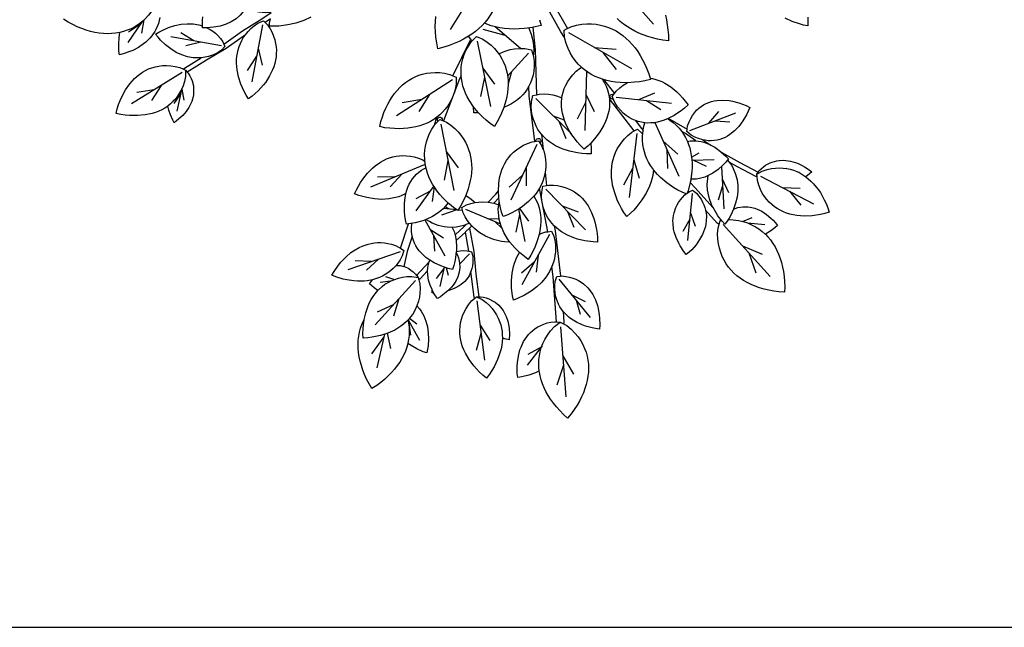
# Model space of a CAD drawing. Header units: millimetres. Extents: x 488786 to 747986, y 25193 to 95000.
# Tile 59 of 127: x 579773 to 581064, y 81766 to 82563. Entities that reach past the tile are written whole.
import ezdxf

# ---------------------------------------------------------------- set-up
doc = ezdxf.new("R2010")
doc.units = ezdxf.units.MM
for name, color, linetype in [('10. ETC', 251, 'Continuous'), ('6. FUR1', 181, 'Continuous'), ('8. FUR-L', 74, 'Continuous')]:
    doc.layers.add(name, color=color, linetype=linetype)
doc.layers.add('7. FUR2', color=241, linetype='Continuous', lineweight=5)

# ---------------------------------------------------------------- blocks, each defined once
blk = doc.blocks.new('YUHIHA_Accessory_Plant_Shrub_A_Plan')
at = {"layer": '6. FUR1'}
for points in [[(-258.6, -74.4), (-267.9, -78.7), (-278, -82), (-288.9, -84.4), (-300.5, -85.8), (-306.7, -86), (-313.3, -85.8), (-312.2, -79.4), (-311.4, -76.2), (-318.5, -81.2), (-315.3, -84.4), (-311.9, -89.5), (-309.3, -94.4), (-307.3, -99.2), (-305.8, -103.9), (-304.7, -108.6), (-304.1, -113.1), (-303.7, -117.6), (-303.8, -122), (-304.1, -126.4), (-304.8, -130.7), (-305.8, -134.9), (-307, -139.1), (-308.6, -143.2), (-312.6, -151.3), (-317.7, -159.2), (-320.7, -163.1), (-327.5, -170.6), (-331.4, -174.3), (-335.6, -177.9), (-340.3, -181.4), (-343.5, -176.4), (-346.1, -171.5), (-350.2, -161.9), (-353.2, -152.4), (-355.1, -143.2), (-355.8, -134.3), (-355.8, -129.8), (-355.4, -125.5), (-354.8, -121.2), (-353.8, -116.9), (-352.5, -112.8), (-350.9, -108.6), (-349, -104.6), (-346.7, -100.6), (-344.4, -97.3), (-369.4, -115.2), (-395.4, -130.6), (-420.5, -146.2), (-419.2, -147.6), (-417, -151.1), (-415.4, -154.4), (-414.1, -157.7), (-412.6, -164), (-412.2, -167.1), (-412.2, -173.1), (-412.5, -176), (-413.8, -181.8), (-414.7, -184.6), (-417.1, -190), (-418.6, -192.7), (-422.2, -197.9), (-426.5, -203), (-428.9, -205.4), (-434.5, -210.2), (-437.7, -212.5), (-439.7, -209.1), (-442.7, -202.4), (-444.9, -195.9), (-446.2, -190.8), (-449.9, -193.3), (-453.8, -195.5), (-457.9, -197.4), (-462.1, -199.1), (-466.5, -200.5), (-475.8, -202.4), (-485.8, -203.3), (-496.4, -203.2), (-502, -202.7), (-507.8, -201.8), (-513.9, -200.5), (-512.4, -194.4), (-510.6, -188.8), (-508.6, -183.6), (-506.4, -178.6), (-501.5, -169.6), (-495.9, -161.6), (-492.9, -158), (-489.7, -154.7), (-486.4, -151.6), (-482.8, -148.8), (-479.1, -146.3), (-475.2, -144.1), (-471.2, -142.1), (-466.9, -140.5), (-462.4, -139.2), (-457.8, -138.3), (-452.9, -137.7), (-447.7, -137.5), (-442.3, -137.8), (-436.5, -138.7), (-430.2, -140.3), (-425.6, -142.5), (-424.4, -141.2), (-402.3, -127.4), (-408.9, -127.6), (-412.8, -127.4), (-420.4, -126), (-427.8, -123.7), (-435, -120.3), (-442.1, -115.9), (-448.9, -110.6), (-455.7, -104.2), (-458.9, -100.6), (-462.1, -96.5), (-457.7, -93.8), (-453.4, -91.5), (-445, -87.8), (-436.7, -85.2), (-428.6, -83.5), (-420.6, -82.8), (-412.8, -83), (-405.2, -84.3), (-400.6, -85.7), (-400.6, -78.2), (-400.2, -73.6)], [(-456.6, -74.8), (-457.4, -78.7), (-458.4, -82.5), (-461.3, -89.5), (-463, -92.8), (-467.2, -98.8), (-469.6, -101.7), (-475, -106.9), (-478, -109.3), (-484.6, -113.8), (-492, -117.7), (-496, -119.4), (-504.6, -122.4), (-509.4, -123.6), (-510.1, -118.6), (-510.4, -109.5), (-509.9, -100.9), (-508.8, -94.2), (-514.6, -95.2), (-519.8, -95.8), (-525.2, -95.9), (-530.6, -95.7), (-536.1, -95.1), (-541.7, -94.1), (-547.3, -92.8), (-553.1, -91.1), (-558.9, -89.1), (-564.8, -86.7), (-570.7, -83.9), (-576.8, -80.6), (-583, -76.7)], [(393.1, -74.4), (393.3, -79.9), (393.2, -85.6), (387.5, -84.5), (382.3, -83.1), (372.5, -79.7), (363.6, -75.6)], [(206.4, -71.6), (207.8, -77.8), (208.9, -84.2), (209.8, -90.9), (210.3, -97.9), (210.3, -105.3), (202.9, -104.4), (196.1, -103), (189.5, -101.4), (183.3, -99.5), (177.3, -97.4), (171.6, -95), (166.2, -92.4), (161, -89.6), (156.1, -86.5), (151.4, -83.2), (147.1, -79.7), (143, -75.9)], [(61.1, -59.3), (77.9, -89), (82.4, -86.7), (89.8, -84.6), (96.8, -83.4), (103.3, -82.9), (109.5, -82.9), (115.5, -83.5), (121.2, -84.5), (126.6, -85.9), (131.8, -87.7), (136.9, -89.8), (141.7, -92.3), (146.3, -95.2), (150.7, -98.4), (155, -102), (159, -105.8), (162.9, -110), (166.6, -114.6), (170.1, -119.4), (173.4, -124.6), (176.5, -130), (179.4, -135.9), (182.2, -142), (184.7, -148.6), (186.3, -154.1), (189.7, -154.7), (193.8, -155.7), (197.8, -157), (201.8, -158.7), (205.8, -160.7), (213.6, -165.7), (221.3, -172), (225, -175.7), (228.8, -179.8), (232.5, -184.2), (236.1, -189.3), (231.4, -193.5), (226.9, -197.1), (222.3, -200.2), (217.8, -203), (210.2, -206.9), (212.4, -208), (234.8, -220.8), (235.4, -216.8), (237.4, -211.5), (239.6, -206.9), (242, -203), (244.6, -199.4), (247.4, -196.3), (250.3, -193.6), (253.3, -191.2), (256.5, -189.1), (259.8, -187.4), (263.2, -185.9), (266.7, -184.7), (270.3, -183.9), (274, -183.3), (281.8, -182.9), (289.9, -183.5), (294.2, -184.3), (302.9, -186.6), (307.5, -188.2), (312.2, -190.1), (317.1, -192.5), (315.1, -197.5), (312.8, -202.1), (308, -210.2), (302.8, -217.3), (297.2, -223.2), (291.1, -228.1), (288, -230.1), (284.7, -231.9), (281.3, -233.3), (277.8, -234.5), (274.2, -235.4), (270.4, -236), (266.6, -236.2), (262.6, -236.1), (258.5, -235.6), (255.4, -235), (265.8, -241.9), (271.1, -244.8), (280.6, -251.5), (303.9, -264.8), (328, -277.4), (329.1, -275.7), (332, -272.8), (334.9, -270.3), (337.8, -268.3), (343.6, -265.2), (346.6, -264.1), (352.5, -262.5), (355.5, -262.1), (361.5, -261.8), (364.5, -262), (370.6, -262.9), (373.6, -263.7), (379.7, -265.8), (385.8, -268.6), (388.9, -270.3), (395.1, -274.4), (398.2, -276.9), (395.3, -279.6), (390.6, -283.4), (397.3, -289.1), (400.6, -292.5), (406.7, -300), (409.6, -304.2), (414.8, -313.5), (417.2, -318.6), (419.4, -324), (421.3, -329.9), (415.3, -331.7), (409.6, -333), (398.7, -334.5), (388.4, -334.9), (378.7, -334.1), (374.1, -333.4), (369.6, -332.3), (365.2, -331), (361.1, -329.3), (357, -327.4), (353.1, -325.2), (349.4, -322.7), (345.8, -319.8), (342.5, -316.6), (339.3, -313.1), (336.3, -309.1), (333.5, -304.8), (331, -299.9), (328.8, -294.5), (327, -288.3), (326.6, -283.2), (324.8, -282.9), (301, -270.3), (290.2, -264.2), (293.3, -268.6), (295.4, -272.4), (298.5, -279.8), (300.5, -287.3), (301.4, -294.9), (301.4, -302.5), (300.4, -310.2), (298.5, -317.9), (295.6, -325.9), (301.6, -323.8), (308, -322.7), (314.3, -322.7), (317.4, -323.1), (323.6, -324.6), (326.7, -325.7), (332.8, -328.7), (338.8, -332.7), (344.7, -337.6), (347.6, -340.4), (350.6, -343.6), (353.4, -347.2), (350, -350.3), (346.6, -352.9), (343.3, -355.3), (337.5, -358.7), (340.9, -362.3), (344.3, -366.3), (347.4, -370.7), (350.2, -375.2), (352.7, -380), (354.9, -385.1), (356.9, -390.4), (358.6, -395.9), (360, -401.8), (361.2, -407.8), (362, -414.1), (362.6, -420.7), (362.8, -427.5), (362.5, -434.9), (355.2, -434.4), (348.4, -433.5), (341.9, -432.2), (335.7, -430.7), (329.8, -428.9), (324.2, -426.9), (318.8, -424.7), (313.8, -422.1), (309, -419.4), (304.4, -416.4), (300.2, -413.1), (296.2, -409.6), (292.6, -405.9), (289.2, -401.8), (286.1, -397.5), (283.4, -392.9), (280.9, -388), (278.9, -382.8), (277.2, -377.2), (275.9, -371.3), (275.1, -365), (274.9, -358.1), (275.4, -350.5), (276.7, -345.8), (275.5, -345.2), (274.4, -344.3), (259.1, -327.3), (259.8, -331.1), (260.1, -334.7), (260, -341.8), (258.8, -348.8), (256.5, -355.7), (255, -359.1), (251.3, -365.8), (246.6, -372.5), (240.9, -379), (237.6, -382.2), (233.8, -385.4), (230.7, -381.6), (225.8, -374), (223.8, -370.3), (220.4, -362.9), (218.1, -355.5), (217.2, -351.9), (216.4, -344.7), (216.3, -341.2), (217, -334.1), (217.7, -330.6), (220.1, -323.8), (221.7, -320.4), (223.7, -317), (226, -313.7), (228.8, -310.4), (232.1, -307.2), (233.7, -305.9), (228.4, -303.6), (222.8, -300.8), (217.6, -297.8), (208.1, -291.3), (199.8, -284.3), (196.1, -280.6), (190.8, -274.2), (189.8, -281.6), (188.7, -286.4), (187.3, -291), (185.6, -295.6), (181.2, -304.8), (175.7, -313.8), (168.9, -322.6), (164.9, -327), (160.7, -331.3), (155.8, -335.6), (152.1, -330.3), (148.9, -325.1), (146.2, -319.9), (143.7, -314.8), (139.9, -304.6), (137.2, -294.6), (136.4, -289.7), (135.8, -284.8), (135.6, -279.9), (135.6, -275.1), (136, -270.3), (136.8, -265.6), (137.9, -260.8), (139.3, -256.2), (141.1, -251.6), (143.3, -247), (146, -242.5), (149.1, -238), (152.7, -233.6), (157, -229.3), (162.2, -225.1), (165.3, -223.4), (133, -181.4), (133.3, -188.1), (132.9, -192.7), (132.2, -197.3), (131.1, -201.9), (129.7, -206.5), (127.9, -211.1), (125.7, -215.6), (123.2, -220.2), (120.3, -224.7), (117.1, -229.3), (113.5, -233.8), (108.5, -239.3), (109.2, -246.9), (109.2, -253.3), (102.9, -253.2), (97, -252.8), (91.3, -252.1), (80.8, -249.9), (71.2, -246.8), (62.4, -242.8), (58.4, -240.4), (54.6, -237.8), (51, -235), (47.7, -232), (43.8, -227.7), (46, -247.5), (46.8, -249.6), (48.2, -255.3), (49.2, -260.7), (49.6, -265.9), (49.5, -271), (48.9, -277.2), (50.6, -295), (53.5, -294.4), (59.6, -294.4), (65.1, -295), (70.1, -296), (74.8, -297.4), (79.2, -299.1), (83.3, -301.1), (87.1, -303.3), (90.7, -305.8), (94, -308.5), (97.1, -311.5), (100, -314.6), (102.6, -318), (105, -321.6), (109.2, -329.4), (112.6, -338), (114, -342.6), (116.1, -352.5), (116.9, -357.7), (117.3, -363.2), (117.4, -369.1), (111.5, -368.9), (100.8, -367.5), (91, -365.1), (86.4, -363.6), (77.9, -360.1), (70.1, -355.7), (66.6, -353.1), (60.6, -347.9), (61.8, -354.2), (68.8, -413.7), (70.7, -413.5), (75.9, -414), (80.6, -415), (84.9, -416.3), (88.8, -417.8), (92.5, -419.6), (95.9, -421.7), (99, -423.9), (104.5, -429), (109.2, -434.7), (111.2, -437.9), (114.6, -444.6), (117.2, -452), (118.3, -455.9), (119.7, -464.3), (120.2, -468.7), (120.3, -478.1), (119.9, -483.2), (114.9, -482.5), (110.2, -481.6), (101.5, -479.1), (97.4, -477.6), (90, -474.1), (83.3, -470), (80.2, -467.7), (77.4, -465.3), (72.3, -460), (73.4, -473.6), (73.3, -475), (72.8, -476.2), (77.1, -478.6), (83, -483.4), (87.8, -488.3), (91.9, -493.2), (95.3, -498.3), (98.2, -503.3), (100.5, -508.4), (102.4, -513.5), (103.8, -518.7), (104.8, -523.9), (105.4, -529.1), (105.6, -534.4), (105.4, -539.7), (104.8, -545), (103.9, -550.4), (102.6, -555.7), (100.9, -561.1), (98.8, -566.6), (96.4, -572), (93.7, -577.5), (90.5, -583), (86.9, -588.6), (82.9, -594.2), (78.2, -599.8), (72.7, -595), (67.8, -590), (63.5, -585.1), (59.5, -580.1), (55.9, -575.1), (52.7, -570.1), (49.8, -565), (47.4, -560), (45.2, -554.9), (43.5, -549.7), (42.1, -544.5), (41, -537.9), (35.9, -540.3), (27.4, -543.4), (18, -545.8), (12.8, -546.6), (12.2, -541.3), (12.1, -531.6), (12.4, -527), (13.6, -518.4), (15.7, -510.4), (17.1, -506.6), (20.4, -499.5), (22.4, -496.2), (27, -490.2), (29.7, -487.4), (32.6, -484.8), (35.7, -482.4), (39.2, -480.2), (42.9, -478.3), (46.9, -476.6), (51.3, -475.1), (56.1, -474), (61.6, -473.4), (63.6, -473.6), (59.1, -414.7), (57.5, -401.1), (54.5, -407.4), (49.9, -414.7), (44.2, -421.4), (37.7, -427.6), (30.2, -433.3), (21.8, -438.5), (12.4, -443.1), (7.1, -445.1), (5.9, -439.6), (4.8, -429.1), (4.7, -419.2), (5.6, -409.9), (7.4, -401), (8.6, -396.8), (11.8, -388.7), (15.1, -382.6), (9, -376.7), (2.6, -369.1), (-4.2, -368.7), (-8.7, -368.1), (-17.3, -366.1), (-21.4, -364.8), (-29.4, -361.4), (-37, -356.9), (-40.5, -354.3), (-44, -351.3), (-47.5, -347.8), (-50.5, -350.8), (-44.7, -381.4), (-42, -411), (-38.2, -440.7), (-36.2, -440.6), (-32.1, -441.2), (-28.5, -442.1), (-25.2, -443.3), (-19.3, -446.3), (-16.7, -448), (-12.1, -451.9), (-8.2, -456.4), (-6.5, -458.8), (-3.5, -464), (-2.3, -466.8), (-0.3, -472.7), (1.1, -479.1), (1.6, -482.4), (2, -489.5), (1.6, -497.2), (-2.3, -496.5), (-7.4, -495.1), (-7.7, -499.7), (-8.2, -504.3), (-9.1, -508.9), (-11.9, -518.2), (-13.7, -523), (-18.3, -532.5), (-21.1, -537.4), (-24.3, -542.3), (-28.1, -547.3), (-33, -543.4), (-37.2, -539.4), (-41.1, -535.4), (-44.7, -531.4), (-50.9, -523.1), (-55.9, -514.7), (-57.9, -510.5), (-59.5, -506.2), (-60.9, -501.9), (-62, -497.5), (-62.7, -493.1), (-63.1, -488.6), (-63.2, -484.1), (-62.9, -479.5), (-62.2, -474.9), (-61.1, -470.3), (-59.6, -465.6), (-57.6, -460.9), (-55, -456.1), (-51.9, -451.1), (-47.8, -446.1), (-43.8, -442.8), (-44.5, -441.2), (-48.6, -407.8), (-51, -413.1), (-54.6, -418.2), (-56.7, -420.6), (-61.3, -424.7), (-63.9, -426.5), (-69.6, -429.6), (-72.7, -430.9), (-78.8, -432.9), (-85.3, -438.4), (-88.7, -440.8), (-92.5, -443.1), (-95.1, -439.4), (-97.5, -435.4), (-99.4, -435.4), (-99.6, -431.4), (-102.1, -425.5), (-104.2, -418.8), (-105.3, -412.3), (-105.5, -406.7), (-115.6, -417.7), (-117.1, -418.6), (-115.7, -423.6), (-115.3, -430), (-115.5, -435.8), (-116.2, -441.2), (-117.3, -446.3), (-119.5, -452.8), (-116.2, -456.6), (-114, -459.6), (-110.4, -465.9), (-107.6, -472.8), (-105.7, -480.1), (-104.5, -487.9), (-104.2, -496.1), (-104.8, -504.9), (-105.4, -509.5), (-106.5, -514.2), (-111.1, -512.7), (-119.4, -509), (-126.8, -504.8), (-131.3, -501.8), (-132.7, -506.9), (-134.5, -511.9), (-136.6, -516.8), (-139.1, -521.6), (-142, -526.3), (-145.2, -531), (-148.8, -535.5), (-152.7, -540), (-157, -544.4), (-161.7, -548.8), (-166.7, -553), (-172.2, -557.1), (-178.4, -561.1), (-182.2, -554.8), (-185.4, -548.7), (-188.1, -542.7), (-190.4, -536.8), (-192.3, -530.9), (-193.9, -525.1), (-195.1, -519.5), (-195.9, -513.9), (-196.4, -508.4), (-196.6, -502.9), (-196.3, -497.6), (-195.8, -492.3), (-194.8, -487.2), (-193.4, -482.1), (-191.6, -477.1), (-188.6, -470.7), (-186.6, -461.8), (-183.4, -452.6), (-181.5, -448.3), (-179.4, -444.2), (-177, -440.4), (-174.3, -436.7), (-170.5, -432.3), (-175.4, -429), (-181.5, -423.9), (-177.7, -418.5), (-184.5, -419.8), (-188.8, -420.2), (-197.5, -420.3), (-202, -420), (-211.2, -418.6), (-216, -417.6), (-225.8, -414.6), (-230.9, -412.4), (-228.1, -407.6), (-222.2, -399.2), (-219.2, -395.5), (-212.7, -388.7), (-205.9, -382.9), (-202.4, -380.4), (-195.1, -376.2), (-191.3, -374.4), (-183.4, -371.7), (-179.4, -370.8), (-175.2, -370.1), (-171, -369.8), (-166.6, -369.8), (-162.1, -370.1), (-157.5, -370.8), (-152.7, -371.9), (-147.7, -373.6), (-142.5, -376), (-140.8, -377.2), (-130.4, -345.2), (-133.3, -345.6), (-134.6, -339.7), (-135.3, -334.1), (-135.7, -328.8), (-135.7, -318.8), (-135.3, -314.1), (-133.8, -305.4), (-139.2, -308), (-143.3, -309.6), (-147.5, -310.8), (-156.2, -312.4), (-165.3, -313), (-174.9, -312.4), (-185, -310.8), (-195.6, -307.9), (-201.2, -305.8), (-198.8, -300.4), (-193.4, -290.8), (-190.5, -286.5), (-184.3, -278.8), (-177.8, -272.1), (-174.3, -269.1), (-167, -264.1), (-163.2, -261.9), (-159.3, -260.1), (-155.2, -258.6), (-151, -257.4), (-146.7, -256.4), (-142.3, -255.9), (-137.7, -255.6), (-132.9, -255.8), (-128, -256.3), (-122.9, -257.3), (-117.5, -258.9), (-111.8, -261.3), (-109.5, -262.8), (-109.1, -261.4), (-109.4, -253.7), (-109, -248.5), (-108.2, -243.1), (-107, -237.7), (-105.2, -232.2), (-102.8, -226.6), (-99.8, -220.8), (-96.3, -215.8), (-93.3, -205.3), (-97.4, -208.2), (-101.7, -210.8), (-106.2, -213), (-110.8, -214.9), (-115.7, -216.6), (-120.8, -217.9), (-126, -219), (-131.4, -219.7), (-137, -220.2), (-142.8, -220.4), (-148.8, -220.3), (-155, -219.8), (-161.5, -219.1), (-168.2, -217.7), (-166.7, -211), (-164.7, -204.8), (-162.6, -199), (-160.2, -193.5), (-157.6, -188.3), (-154.9, -183.4), (-152, -178.7), (-148.8, -174.4), (-145.5, -170.3), (-142, -166.6), (-138.3, -163.1), (-134.5, -159.9), (-130.4, -157.1), (-126.1, -154.5), (-121.6, -152.3), (-116.9, -150.4), (-112, -148.9), (-106.8, -147.7), (-101.4, -147), (-95.7, -146.6), (-89.7, -146.8), (-83.2, -147.6), (-76.2, -149.2), (-72.3, -151), (-48.7, -103.2), (-51.6, -99.1), (-58.3, -103.1), (-64.2, -106.1), (-70.5, -108.8), (-77.1, -111.4), (-84.2, -113.6), (-91.8, -115.5), (-93.5, -107.8), (-94.5, -100.5), (-95.1, -93.4), (-95.4, -86.6), (-95.2, -80), (-94.8, -73.5)], [(41.2, -77.5), (43.4, -85), (35.8, -87), (32.6, -87.5), (35.8, -116.9), (37.4, -175.8), (40.8, -175), (47.4, -174.8), (53.3, -175.2), (58.7, -176.2), (63.8, -177.5), (70.6, -180.1), (71.1, -177), (72.2, -172.4), (73.8, -167.8), (75.8, -163.2), (78.4, -158.7), (81.4, -154.1), (85.1, -149.6), (89.6, -145.1), (95, -140.7), (96.4, -139.9), (92, -135.6), (88.3, -131.2), (84.8, -126.4), (81.6, -121.1), (78.7, -115.2), (76.2, -108.6), (74.2, -101), (69.3, -93.6), (48.6, -56.9)]]:
    blk.add_lwpolyline(points, dxfattribs=at)
for points in [[(-387.1, -92.7), (-383.7, -95.3), (-380.3, -98.4), (-377.1, -102), (-373.9, -106.4), (-372.4, -109.6), (-348.3, -92.3), (-322.6, -76.3), (-310.7, -68), (-318.4, -68.5), (-326.8, -67.8), (-335.3, -66), (-339.5, -64.7), (-344.6, -62.7), (-346.6, -66), (-351.2, -71.5), (-356.6, -76.2), (-362.8, -80.2), (-369.7, -83.3), (-377.5, -85.8), (-386, -87.4), (-394.7, -88.2), (-390.6, -90.4)], [(-48.2, -312.6), (-43, -317.2), (-38.6, -316.6), (-33.8, -316.4), (-26.1, -316.9), (-16.1, -306.1), (-12.6, -301.8), (-12.2, -292.6), (-11.6, -287.9), (-10.8, -283.2), (-9.6, -278.7), (-8.1, -274.4), (-6.3, -270.2), (-4.3, -266.1), (-1.9, -262.2), (0.8, -258.4), (3.9, -254.8), (7.3, -251.3), (11.2, -248.1), (15.4, -245), (20.2, -242.2), (25.6, -239.7), (31.7, -237.5), (35.2, -237), (27.8, -177.5), (27.4, -164.7), (25.1, -168.7), (22.3, -172.5), (19.3, -176.1), (16, -179.4), (12.5, -182.4), (8.6, -185.2), (4.5, -187.8), (0.1, -190.2), (-5.5, -192.6), (-8.4, -200.2), (-11.1, -205.8), (-14.2, -211.5), (-17.8, -217.3), (-23.5, -213.4), (-28.5, -209.3), (-33.1, -205.1), (-38.5, -199.7), (-44.7, -199.8), (-45.2, -191.7), (-50.9, -183.2), (-53.5, -178.6), (-55.7, -174), (-57.6, -169.2), (-59.1, -164.5), (-60.3, -159.6), (-61.1, -154.7), (-61.4, -150.9), (-63.4, -154.9), (-84.7, -210.3), (-80.8, -211.9), (-74.8, -215.9), (-69.8, -220.1), (-65.5, -224.4), (-61.8, -228.9), (-58.6, -233.4), (-55.8, -238), (-53.5, -242.7), (-51.6, -247.5), (-50.1, -252.4), (-49, -257.3), (-48.2, -262.3), (-47.7, -267.4), (-47.6, -272.6), (-47.9, -277.8), (-48.5, -283.1), (-49.4, -288.4), (-50.7, -293.8), (-52.3, -299.3), (-55.5, -307.9), (-51.9, -310)], [(151, -163.4), (156.4, -160.1), (147, -159.9), (141, -159.3), (135.3, -158.5), (129.7, -157.3), (125.2, -156), (139.8, -174.2), (141.8, -171.4), (146.5, -166.9)], [(179.5, -212.9), (170.9, -211.1), (167.1, -209.8), (173.4, -218.1), (177.3, -222.7), (177.9, -219)], [(227.8, -224.1), (230.3, -227.7), (232.8, -232), (235.2, -237), (238.9, -236.4), (242.5, -236.2), (246.1, -236.2), (232.6, -226.8)], [(239.6, -287.9), (238.9, -291), (245.6, -297.8), (268.8, -323.6), (267, -319.8), (264.3, -312.3), (262.4, -304.8), (261.8, -301), (261.3, -293.4), (261.5, -289.6), (262.6, -281.9), (258, -283.9), (250.9, -285.9), (247.4, -286.4), (243.9, -286.7), (239.8, -286.6)], [(37.7, -315.7), (39.4, -319.9), (40.8, -324.3), (41.8, -328.7), (42.5, -333.2), (42.9, -337.7), (43, -342.3), (42.8, -346.9), (42.2, -351.7), (40.8, -359.1), (44.2, -357.5), (49.8, -355.7), (52.2, -355.4), (41.4, -298.4), (36.8, -305.4), (34, -308.8)], [(236.1, -304), (237.4, -303.3), (236.1, -301.9), (235.1, -304.9)], [(-11.6, -316.2), (-11.4, -315.4), (-12, -310.9), (-18.7, -318.1), (-12.2, -320)], [(-69.6, -358.8), (-69.4, -359.6), (-57.5, -348.8), (-57.9, -347.1), (-63.8, -348.8), (-67.9, -349.5), (-73, -349.9), (-70.8, -355)], [(-62.5, -380.5), (-58.4, -380.2), (-53.7, -380.4), (-51.2, -381), (-55.9, -355.9), (-68, -366.9), (-67.5, -375.4), (-67.7, -381.5)], [(-135.9, -401.2), (-130.2, -403.8), (-127.3, -405.7), (-124.3, -408), (-121.2, -410.9), (-119.8, -412.9), (-103.3, -394.8), (-102.5, -392.9), (-107.8, -389.1), (-111, -386.4), (-116.4, -380.5), (-118.8, -377.4), (-120.8, -374.1), (-122.6, -370.6), (-124, -366.9), (-125.5, -361.6), (-132, -381.5), (-136.5, -401.1)], [(-146.2, -399.6), (-145.9, -398.5), (-146.8, -399.6)]]:
    blk.add_lwpolyline(points, close=True, dxfattribs=at)
at = {"layer": '8. FUR-L'}
for points in [[(-23.3, -6.1), (-76, -90.2)], [(-14.4, -12.9), (-13.2, -17.7), (-12.2, -25), (-11.9, -31.9), (-12.1, -38.4), (-12.9, -44.6), (-14.2, -50.5), (-15.8, -56.2), (-17.9, -61.6), (-20.4, -66.7), (-23.2, -71.6), (-26.4, -76.3), (-29.9, -80.8), (-33.8, -85), (-38.1, -89), (-42.6, -92.9), (-47.5, -96.5), (-51.6, -99.1)], [(126.4, -10.5), (190.8, -83.3)], [(-459.5, -50.5), (-463, -59.7), (-467, -66.1), (-471.2, -71.6), (-475.6, -76.2), (-480.1, -80.3), (-484.7, -83.8), (-489.5, -86.8), (-494.3, -89.3), (-499.2, -91.4), (-504.2, -93.1), (-508.8, -94.2)], [(-479.5, -79.7), (-498.4, -107.5)], [(-482, -83.4), (-497.8, -94)], [(-477.3, -77.8), (-480.6, -95.1)], [(-394.8, -88.2), (-400.5, -88.2), (-400.6, -85.8)], [(-344.4, -97.3), (-340.8, -92.8), (-337.2, -89.1), (-333, -85.5), (-327.9, -82), (-320.8, -79)], [(-321.8, -84.1), (-336.1, -158.9)], [(-320.8, -79), (-318.6, -81.2)], [(-3.6, -98.1), (-32.6, -90.3)], [(32.5, -87.6), (21.4, -89.2), (14.6, -89.7), (8, -89.8), (1.6, -89.6), (-4.6, -89.1), (-10.7, -88.2), (-16.5, -87), (-22.1, -85.4), (-27.6, -83.5), (-31, -82)], [(16.4, -115.1), (-16.8, -86.9)], [(-14, -89.3), (-15, -87.3)], [(27.5, -88.4), (30.5, -96.4), (32.3, -103), (33.6, -110.3), (34.1, -118.5), (33.2, -124.7)], [(73.5, -91.2), (77.8, -89)], [(-375.6, -111.7), (-442.1, -100.1)], [(-412, -105.3), (-429, -94.9)], [(-61.4, -150.8), (-61.6, -144.6), (-61.2, -139.4), (-60.4, -134.1), (-59.2, -128.8), (-57.4, -123.3), (-55.1, -117.7), (-52, -112), (-48, -106.1), (-41.5, -99.7)], [(-41.5, -99.7), (-33.1, -103.1), (-27.1, -107), (-22.1, -111.1), (-17.8, -115.3), (-14, -119.7), (-10.8, -124.1), (-8, -128.7), (-5.7, -133.3), (-3.8, -138), (-2.2, -142.8), (-1.1, -147.7), (-0.3, -152.6), (0.2, -157.6), (0.3, -162.7), (0, -167.8), (-0.5, -173.1), (-1.4, -178.3), (-2.7, -183.7), (-5.5, -192.6)], [(74.2, -100.9), (73.5, -91.2)], [(79.2, -94.4), (161.9, -141.6)], [(-402.9, -106.9), (-422.5, -111.7)], [(-371.1, -112.5), (-375.8, -117.3), (-380.2, -120.3), (-384.6, -122.6), (-388.8, -124.3), (-392.9, -125.7), (-397, -126.7), (-402.2, -127.4)], [(-372.4, -109.6), (-371.1, -112.5)], [(-327.6, -114.8), (-322.4, -137.1)], [(-47.1, -105.2), (-48.7, -103.3)], [(-40.4, -105.6), (-23, -191.5)], [(-12.1, -122.4), (-7.3, -120.1), (-2.4, -118.2), (2.9, -116.7), (8.6, -115.6), (14.9, -115.1), (21.9, -115.2), (30.9, -117)], [(113.2, -113.8), (141.8, -116.3)], [(-329.6, -125.1), (-341.9, -144)], [(27.1, -121.2), (-0.5, -151.4)], [(30.9, -117), (33.6, -125.8), (34.4, -132.8), (34.3, -139.2), (33.8, -144.9), (32.8, -150.4), (31.4, -155.4), (29.6, -160.1), (27.4, -164.7)], [(124.5, -120.3), (141.8, -142.7)], [(-33.2, -140.9), (-17.6, -162.2)], [(125.2, -156), (119.1, -153.9), (114.1, -151.8), (109.2, -149.3), (104.6, -146.4), (100.2, -143.2), (96.4, -140)], [(-427.3, -146.7), (-493.8, -188)], [(-422.7, -143.8), (-422.9, -152.1), (-424.2, -158.4), (-426, -164), (-428.1, -169), (-430.6, -173.6), (-433.3, -177.7), (-436.2, -181.5), (-439.4, -184.9), (-442.7, -188), (-446.1, -190.7)], [(-425.5, -142.5), (-422.7, -143.8)], [(-422.7, -143.8), (-420.6, -146.1)], [(-422.7, -143.8), (-422.7, -143.8)], [(-72.3, -151), (-67.9, -153)], [(-67.9, -153), (-67.9, -162.1), (-69.3, -169.2), (-70.7, -173.7)], [(-30.9, -152.7), (-36, -178.2)], [(4.5, -146), (0.2, -161.4)], [(102.9, -145.2), (100.6, -222.8)], [(186.3, -154.2), (186.8, -155.8), (179.6, -157.6), (172.6, -158.8), (165.9, -159.6), (156.5, -160.1)], [(-454.6, -163.7), (-467.5, -183.6)], [(-72.9, -156.2), (-146.2, -203.5)], [(124, -155.7), (126.6, -160.1), (128.9, -164.8), (130.6, -169.5), (131.9, -174.2), (133, -181.3)], [(-463.8, -169.3), (-486.9, -172.8)], [(-429.5, -174.7), (-438, -187.3)], [(-428.3, -169.3), (-434.4, -197.4)], [(-427.9, -168.4), (-424.9, -182.9)], [(-103, -175.6), (-117, -198)], [(-72.8, -179), (-76.2, -186), (-79.1, -190.6), (-82.3, -194.8), (-85.8, -198.7), (-89.4, -202.2), (-93.2, -205.3)], [(43.8, -227.6), (41.8, -225.1), (39.2, -221.3), (37, -217.2), (35, -212.8), (33.3, -208.2), (31.9, -203.1), (31, -197.6), (30.5, -191.7), (30.7, -185.2), (32.6, -176.9)], [(32.6, -176.9), (37.4, -175.8)], [(36.4, -180.7), (83.2, -227.3)], [(108.5, -239.3), (105, -242.8), (99.9, -247.3), (95, -242.5), (90.9, -237.8), (87.1, -233), (83.8, -228.3), (80.8, -223.6), (78.2, -218.8), (76, -214.2), (74.1, -209.5), (72.6, -204.8), (71.4, -200.1), (70.6, -195.5), (70.1, -190.8), (70.1, -186.2), (70.6, -180.1)], [(102, -175.1), (113, -197.7)], [(138.6, -182.6), (134.8, -180.8), (133.9, -179.5), (133.7, -178.3), (134.3, -176.5), (135.4, -175.5), (136.9, -175.2), (138.7, -175.7)], [(136.8, -178.4), (139.7, -174.3)], [(167, -209.8), (162.9, -208), (158.9, -205.7), (155, -203.1), (151.2, -199.9), (147.4, -196.1), (143.7, -191.7), (140.2, -186.2), (136.8, -178.4)], [(141.8, -178.9), (214.3, -186.9)], [(171.6, -182.2), (192.6, -173.6)], [(-113, -182.1), (-138.6, -186.5)], [(-38.5, -199.6), (-45.1, -191.8)], [(101.7, -186.2), (90.5, -208.1)], [(181.5, -183.3), (200.3, -195.3)], [(-92, -211.1), (-92.4, -208.7), (-92.3, -207.5), (-91.5, -206.2), (-89.8, -205.3), (-88.3, -205.4), (-87, -206.2), (-86.2, -207.6), (-85.8, -209.9)], [(59.4, -203.6), (73.8, -208.6)], [(238.4, -222.6), (298.9, -199.4)], [(263.3, -213.1), (276.5, -198)], [(-96.3, -215.6), (-95.8, -214.9), (-89.3, -208.4)], [(-89.3, -208.4), (-84.8, -210.3)], [(-88.1, -214.4), (-71, -301.5)], [(67.1, -211.3), (75.7, -233.2)], [(210.2, -206.9), (204.6, -209.2), (200.2, -210.7), (195.9, -211.8), (191.7, -212.5), (187.4, -212.9), (183.2, -213), (179.6, -212.8)], [(192.6, -212.4), (224, -282.7)], [(209.5, -207.2), (212.3, -209), (216.7, -212.4), (220.7, -215.9), (224.3, -219.7), (227.8, -224)], [(271.5, -209.9), (291.1, -211.5)], [(168.9, -226.9), (158.8, -310.4)], [(165.3, -223.4), (169.6, -221.2)], [(169.6, -221.2), (175.9, -226.7), (176.7, -227.7)], [(190.7, -274.1), (186.9, -268.6), (184.4, -264.4), (182.2, -260), (180.4, -255.4), (178.8, -250.8), (177.7, -245.9), (176.9, -240.9), (176.5, -235.7), (176.5, -230.4), (177.3, -222.8)], [(234.3, -224.1), (234.8, -220.8)], [(255.3, -235), (249.7, -233.4), (245, -231.5), (240, -228.8), (234.3, -224.1)], [(37.7, -241.3), (3.9, -313.9)], [(35.2, -237), (40, -236.3)], [(35.9, -236.9), (37.5, -234.3), (38.2, -233.7), (39.7, -233.2), (41.2, -233.4), (42.4, -234.3), (43.1, -236), (42.9, -237.5), (41.9, -239.3)], [(40, -236.3), (44.4, -243.4), (45.9, -247.3)], [(203.4, -236.6), (222.7, -253.7)], [(235.2, -237.1), (236.8, -240.9), (238.3, -245.6), (239.5, -250.4), (240.4, -255.4), (241, -260.5), (241.3, -265.7), (241.3, -271.1), (241.1, -276.6), (239.8, -286.5)], [(246.1, -236.2), (253.1, -237.2), (256.7, -238.2), (260.3, -239.4), (265.4, -241.7)], [(-81.1, -250.2), (-65.5, -271.9)], [(208.2, -247.3), (209, -272.7)], [(240.7, -257.8), (250.7, -251.9)], [(279.3, -250.7), (285.6, -256.2), (289.2, -260.1), (285.8, -264.2), (282.3, -267.8), (275.4, -273.8), (268.5, -278.7), (262.6, -281.9)], [(-110.1, -267.7), (-180.1, -297)], [(-109.5, -262.9), (-109, -263.2)], [(-55.5, -308), (-59.1, -316.1), (-62.2, -321.9), (-65.9, -327.8), (-71.5, -323.7), (-76.5, -319.5), (-81.1, -315.3), (-85.3, -310.9), (-89.2, -306.5), (-92.8, -302.1), (-96, -297.5), (-98.8, -292.9), (-101.4, -288.3), (-103.6, -283.5), (-105.4, -278.7), (-107, -273.9), (-108.1, -268.9), (-109.1, -261.5)], [(-78.7, -262.1), (-83.9, -287.9)], [(23.8, -271.1), (23.8, -295.3)], [(164.8, -261.2), (172, -285.3)], [(241.1, -261.5), (270.5, -260.7)], [(242.5, -261.4), (259.7, -269.4)], [(279.9, -270), (283.1, -325.4)], [(288, -261.6), (290.1, -264.2)], [(-148.4, -283.7), (-171, -283.8)], [(-138.9, -279.7), (-154.3, -296.6)], [(-133.8, -305.3), (-132.6, -301.1), (-131.2, -297.1), (-129.5, -293.3), (-127.5, -289.7), (-125.3, -286.3), (-122.8, -283.1), (-120, -280.1), (-116.9, -277.3), (-113.4, -274.8), (-107.5, -271.4)], [(19.2, -281.1), (1.5, -297)], [(48.9, -277.4), (47.2, -285), (45.7, -289.4), (44, -293.6), (41.4, -298.4)], [(163.4, -272.6), (151.5, -294.4)], [(326.3, -280.1), (333.5, -275.9), (339.7, -273.9), (345.4, -272.6), (350.8, -272), (355.9, -271.8), (360.8, -272), (365.6, -272.6), (370.1, -273.6), (374.5, -274.9), (378.7, -276.5), (382.7, -278.4), (386.6, -280.7), (390.6, -283.4)], [(326.3, -280.1), (328, -277.4)], [(326.3, -280.1), (326.3, -280.1)], [(326.6, -283.1), (326.3, -280.1)], [(331.1, -282.6), (400.4, -319)], [(364.8, -272.5), (365.6, -272.1)], [(381, -277.6), (382.4, -277.6)], [(-97.2, -295.5), (-120.8, -328.2)], [(-96.6, -296.5), (-99.3, -316)], [(44.4, -314.2), (44, -309.6), (44.2, -303.5), (45.8, -295.9)], [(45.8, -295.9), (50.6, -295)], [(238.9, -291.1), (236.1, -301.9)], [(281.4, -295.3), (275.8, -313.9)], [(280.9, -286.2), (289.3, -304)], [(-102, -302.1), (-121, -312.4)], [(-12, -310.9), (-12.6, -301.9)], [(34, -308.9), (30.6, -312.5), (27, -315.9), (19.1, -322.3), (14.7, -325.3), (5, -330.9), (-0.4, -333.4), (-6.2, -335.7), (-8.3, -329.7), (-9.8, -324), (-11.4, -315.5)], [(49.4, -299.6), (101.7, -353)], [(235, -304.9), (234.6, -306.2), (233.8, -305.9)], [(241.6, -305.2), (235.6, -366.9)], [(237.5, -303.3), (241.9, -301)], [(241.9, -301), (247.1, -305.1), (250.4, -308.9), (253.1, -312.7), (255.2, -316.5), (256.9, -320.2), (258.1, -323.9), (259, -327.2)], [(359.6, -297.5), (383.3, -298.5)], [(369.1, -302.5), (383.8, -320.7)], [(-78.6, -317.6), (-82.2, -322.3), (-85, -325.3), (-88, -328.1), (-91.4, -330.7), (-98.8, -335.4), (-107.2, -339.4), (-111.8, -341), (-121.9, -343.8), (-130.3, -345.2)], [(-76.7, -325.9), (-82.5, -322.7)], [(-60.5, -323.7), (-54.2, -320.2), (-48.8, -318.4), (-43.1, -317.2)], [(-26, -316.9), (-18.7, -318.1)], [(2.6, -369.1), (-0.5, -364.8), (-5.4, -356.5), (-7.4, -352.3), (-9.1, -348), (-10.4, -343.7), (-11.5, -339.3), (-12.2, -334.8), (-12.6, -330.3), (-12.7, -325.7), (-12.2, -320.1)], [(60.6, -347.9), (57.3, -344.3), (54.7, -340.9), (52.3, -337.3), (50.1, -333.5), (48.3, -329.4), (45.9, -322.1)], [(70.9, -321.6), (92, -329.6)], [(-67.2, -326.8), (-87, -333.7)], [(-67.2, -326.8), (-84.7, -325.1)], [(-59.5, -327.6), (-65.4, -327)], [(-47.6, -347.8), (-50.5, -344.4), (-53.5, -340.4), (-56.3, -335.8), (-58.7, -330.6), (-60.5, -323.7)], [(-55.7, -325.7), (-9.9, -345.3)], [(15, -333.1), (10.3, -356.2)], [(13.6, -326), (22, -368.2)], [(14.9, -325.2), (26.9, -341.8)], [(78, -328.9), (86.2, -349.5)], [(239.1, -330.6), (245.5, -348.2)], [(295.6, -326), (292, -333.6), (289.8, -337.5), (287.2, -341.5), (284.3, -345.4), (280.9, -341.8), (275.3, -334.5), (272.9, -330.9), (268.9, -323.7)], [(-125.5, -361.5), (-126.5, -355), (-126.6, -350.6), (-126.1, -344.6)], [(-109.1, -340), (-82.8, -387.1)], [(-73, -349.9), (-79.9, -349.6), (-83.8, -349.1), (-91.6, -347.1), (-99.3, -344.1), (-103.1, -342.1), (-107.6, -339.5)], [(-50.7, -344.1), (-55.6, -346.4), (-57.9, -347.1)], [(-57.5, -348.7), (-54.7, -346)], [(-27, -338), (-11.7, -338.4)], [(-17.4, -342.1), (-7.9, -351)], [(238.3, -339), (229.4, -355.2)], [(276.8, -345.7), (278, -341.1)], [(278, -341.1), (279.1, -339.6)], [(278, -341.1), (280.1, -340.7)], [(278, -341.1), (278, -341.1)], [(282.2, -345.8), (343.9, -414.2)], [(288.5, -339.5), (295.3, -339.7), (302.1, -340.7), (308.3, -342.1), (314.1, -344), (319.4, -346.3), (324.4, -348.9), (329, -351.8), (333.3, -355), (337.4, -358.7)], [(307.5, -341.9), (320.1, -336.6)], [(314.1, -344), (336.9, -345.9)], [(-102.3, -352.2), (-84.6, -363.6)], [(-97.8, -360.3), (-96.5, -380.9)], [(-69.4, -359.6), (-68, -366.8)], [(-50.6, -350.8), (-55.9, -355.8)], [(40.8, -359.2), (38.9, -366.2), (35.1, -376.1), (29.9, -386.4), (26.6, -391.7), (21.5, -388.1), (15.1, -382.6)], [(54.5, -359.3), (18.1, -425.2)], [(52.2, -355.4), (57, -354.8)], [(57, -354.8), (60.1, -361.4), (61.4, -367), (62.1, -372.3), (62.4, -377.4), (62.2, -382.2), (61.6, -386.8), (60.8, -391.2), (59.6, -395.5), (57.6, -401.1)], [(307.6, -373.9), (333.4, -384.7)], [(-141.4, -381.8), (-210.2, -405.3)], [(-136.7, -380.2), (-138.7, -387.1), (-141.4, -392.1), (-144.3, -396.5), (-145.9, -398.5)], [(-140.8, -377.2), (-136.7, -380.2)], [(-67.8, -381.5), (-68.7, -389.4), (-69.7, -394.4), (-71, -399.6), (-72.8, -405), (-78.4, -403.7), (-88.2, -400.3), (-96.9, -396.3), (-102.5, -392.9)], [(-67.9, -382.9), (-66.3, -386.1), (-65.1, -389.5), (-63.5, -396.1), (-63.2, -402.4), (-64, -408.5), (-65.7, -414.4), (-68.4, -420.1), (-72.1, -425.5), (-74.2, -428.2), (-78.7, -432.8)], [(-50.4, -384.4), (-63.4, -397.9)], [(-51.1, -381), (-47.8, -381.7)], [(-47.8, -381.7), (-46.2, -387.6), (-45.9, -392.2), (-46, -396.4), (-46.5, -400.2), (-47.3, -403.8), (-48.6, -407.8)], [(39.5, -386.4), (37, -408.6)], [(316, -383.3), (324.9, -409.3)], [(-179.1, -394.7), (-200.4, -393.8)], [(-169.7, -391.5), (-185.7, -406)], [(-146.8, -399.6), (-150.6, -403.7), (-153.9, -406.7), (-157.4, -409.4), (-161, -411.7), (-164.7, -413.7), (-168.5, -415.5), (-172.3, -417), (-177.7, -418.5)], [(-146.1, -399.6), (-141.5, -399.9), (-136.6, -401)], [(-105.5, -406.6), (-105.3, -403), (-104.8, -400), (-103.4, -395)], [(34.5, -395.4), (17.7, -409.7)], [(-119.7, -413), (-117.9, -415.5)], [(-84.3, -403.6), (-94.1, -416.6)], [(-83.9, -401.9), (-89.2, -427.3)], [(-80.9, -402.9), (-78.3, -412.4)], [(-121.5, -419.5), (-174.2, -477.4)], [(-170.4, -432.2), (-164.9, -427.1), (-161.3, -424.4), (-157.3, -421.9), (-153.1, -419.8), (-148.6, -417.9), (-143.7, -416.3), (-138.3, -415.1), (-132.5, -414.3), (-126.1, -414.1), (-117.9, -415.5)], [(-154.2, -420.4), (-167.5, -422.1)], [(-149.5, -418.3), (-160.1, -414.5)], [(-117.9, -415.5), (-117.9, -415.5)], [(-117.9, -415.5), (-117.1, -418.5)], [(72.3, -459.9), (68, -453.8), (66.2, -450.5), (64.7, -447), (63.4, -443.3), (62.4, -439.3), (61.7, -435.1), (61.3, -430.7), (61.3, -425.9), (61.9, -420.6), (64, -414.2)], [(64, -414.2), (68.8, -413.7)], [(66.8, -417.7), (107.6, -468)], [(-97.6, -435.3), (-99.5, -431.5)], [(83.6, -438.4), (101.1, -447)], [(-150.4, -451.2), (-171.7, -460.9)], [(-143.2, -443.3), (-150.1, -466)], [(-43.8, -442.8), (-41.4, -440.8)], [(-41.4, -440.8), (-38.3, -440.7)], [(-41.4, -440.8), (-41.4, -440.8)], [(-41.4, -440.8), (-33.9, -444.4), (-28.7, -448.2), (-24.4, -452.2), (-20.8, -456.2), (-17.7, -460.4), (-15, -464.5), (-12.8, -468.8), (-11, -473.1), (-9.6, -477.4), (-8.6, -481.8), (-7.8, -486.2), (-7.5, -490.6), (-7.4, -495.1)], [(-40.7, -446.1), (-31, -523.9)], [(89.2, -445.2), (94.5, -463.7)], [(-119.5, -452.8), (-122.7, -459.6), (-125, -463.5), (-127.7, -467.1), (-130.6, -470.5), (-133.7, -473.7), (-137.1, -476.7), (-140.7, -479.4), (-144.6, -482), (-148.6, -484.3), (-157.5, -488.3), (-167.3, -491.5), (-178.1, -493.8), (-183.9, -494.5), (-190.1, -494.9), (-190.3, -488.7), (-190.1, -482.8), (-189.6, -477.2), (-188.7, -470.8)], [(-131.3, -471.3), (-130.6, -475), (-129.8, -480.5), (-129.6, -486), (-129.8, -491.4), (-130.3, -496.6), (-131.3, -501.6)], [(-131.1, -471.1), (-116, -497.5)], [(-130.4, -472.4), (-127.7, -491)], [(-129.2, -468.9), (-119.5, -476.2)], [(-13.4, -467.7), (-12.8, -468.1)], [(40.9, -537.8), (40.5, -534.1), (40.3, -528.8), (40.5, -523.5), (41.1, -518.2), (42.2, -512.9), (43.7, -507.5), (45.8, -502), (48.4, -496.6), (51.6, -491.1), (55.7, -485.5), (60.8, -479.8), (68.5, -473.9)], [(63.7, -473.6), (68.5, -473.9)], [(68.5, -473.9), (68.5, -473.9)], [(68.5, -473.9), (72.8, -476.2)], [(-162, -489.9), (-172.2, -534)], [(-158.3, -488.6), (-154, -508.4)], [(-35.4, -488.7), (-41.9, -511.2)], [(-36.7, -478.1), (-24, -498.1)], [(-8.1, -484.5), (-7.8, -484.8)], [(69, -480.2), (76, -572.1)], [(-162.8, -493.4), (-179.1, -515.6)], [(44.6, -505.1), (25.1, -530.6)], [(43.5, -506.6), (26.1, -516.4)], [(71.9, -518), (85.8, -542.2)], [(72.9, -530.6), (64, -556.6)]]:
    blk.add_lwpolyline(points, dxfattribs=at)

msp = doc.modelspace()

# ---------------------------------------------------------------- linework, layer by layer
at = {"layer": '10. ETC'}
msp.add_line((575900, 81766.3), (584900, 81766.3), dxfattribs=at)

# ---------------------------------------------------------------- block references
at = {"layer": '7. FUR2'}
msp.add_blockref('YUHIHA_Accessory_Plant_Shrub_A_Plan', (580413.6, 82640.3), dxfattribs=at)

doc.saveas('drawing.dxf')
